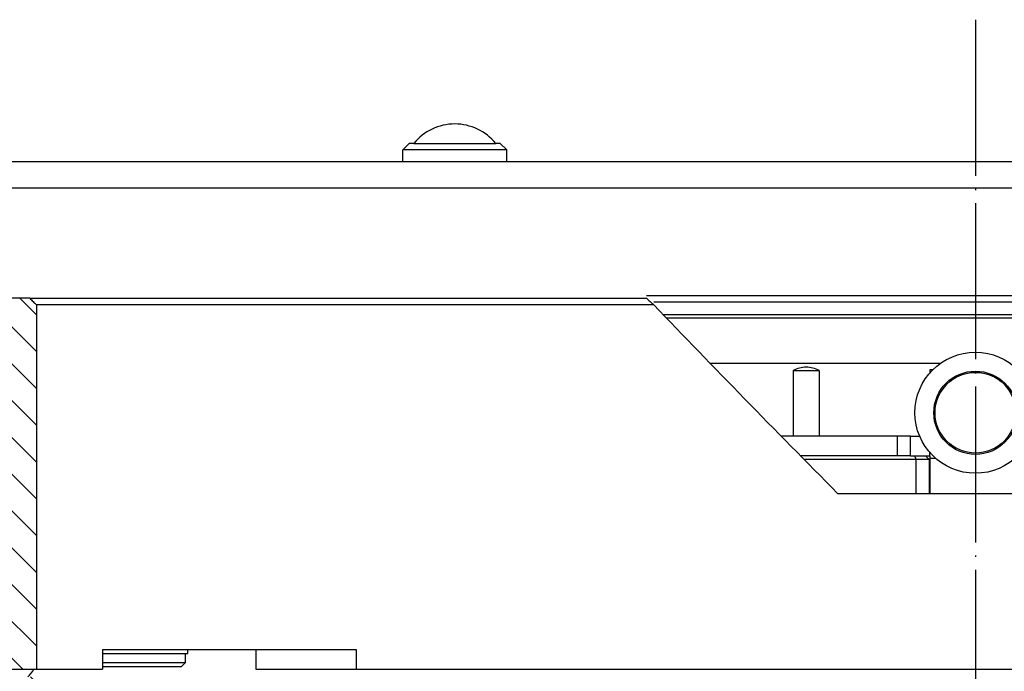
# Model space of a CAD drawing. Extents: x -1765 to 4890, y -3431 to 1272.
# Tile 134 of 189: x 3083 to 3159, y -2490 to -2440. Entities that reach past the tile are written whole.
import ezdxf

# ---------------------------------------------------------------- set-up
doc = ezdxf.new("R2010")
doc.units = 0
doc.linetypes.add('DASHED', pattern=[15, 7, -8])
doc.linetypes.add('DOT_CENTER', pattern=[14, 12, -1, 0, -1])
doc.layers.get('0').update_dxf_attribs({"linetype": 'CONTINUOUS'})
doc.layers.add('1', color=7, linetype='CONTINUOUS')

# ---------------------------------------------------------------- blocks, each defined once
blk = doc.blocks.new('PROBECARD_STIFFENER_1', base_point=(3004.515, -2504.251))
at = {"layer": '1', "color": 1, "linetype": 'DOT_CENTER'}
blk.add_line((3156.915, -2439.834), (3156.915, -2527.726), dxfattribs=at)
blk = doc.blocks.new('PROBE_CARD_STIFFENER_E4155', base_point=(3004.515, -2504.251))
blk.add_blockref('PROBECARD_STIFFENER_1', (3004.515, -2504.251))
blk = doc.blocks.new('PROBE_CARD_STIFFNER_AS4155', base_point=(3004.515, -2493.251))
blk.add_blockref('PROBE_CARD_STIFFENER_E4155', (3004.515, -2504.251))
blk = doc.blocks.new('PROBE_CARD_ASSY', base_point=(3004.515, -2490.251))
blk.add_blockref('PROBE_CARD_STIFFNER_AS4155', (3004.515, -2493.251))
blk = doc.blocks.new('BUSHING_E7018-21752_2', base_point=(3153.415, -2475.151))
at = {"color": 7, "linetype": 'DASHED'}
for p, q in [((3153.415, -2475.151), (3153.415, -2476.251)), ((3160.415, -2475.151), (3160.415, -2476.251))]:
    blk.add_line(p, q, dxfattribs=at)
blk = doc.blocks.new('GROOVED_PIN_2X8_3', base_point=(3143.498, -2471.851))
at = {"color": 7, "linetype": 'DASHED'}
for p, q in [((3144.598, -2471.851), (3143.498, -2471.851)), ((3145.698, -2471.851), (3144.598, -2471.851))]:
    blk.add_line(p, q, dxfattribs=at)
blk = doc.blocks.new('GROOVED_PIN_2X8_1_4', base_point=(3168.132, -2471.851))
at = {"color": 7, "linetype": 'DASHED'}
for p, q in [((3168.454, -2471.851), (3168.132, -2471.851)), ((3170.332, -2471.851), (3168.454, -2471.851))]:
    blk.add_line(p, q, dxfattribs=at)
blk = doc.blocks.new('PIN_GROOVED_2X8_SET', base_point=(3143.498, -2471.851))
for name, p in [('GROOVED_PIN_2X8_3', (3143.498, -2471.851)), ('GROOVED_PIN_2X8_1_4', (3168.132, -2471.851))]:
    blk.add_blockref(name, p)
blk = doc.blocks.new('BEARING_HK0509_2', base_point=(3089.848, -2488.251))
at = {"color": 7, "linetype": 'CONTINUOUS'}
for p, q in [((3096.421, -2488.551), (3096.421, -2488.251)), ((3089.848, -2488.551), (3094.421, -2488.551)), ((3094.421, -2488.551), (3096.221, -2488.551)), ((3096.221, -2488.551), (3096.421, -2488.551))]:
    blk.add_line(p, q, dxfattribs=at)
blk = doc.blocks.new('E2812-23753', base_point=(3089.848, -2488.551))
at = {"color": 7, "linetype": 'DASHED'}
for p, q in [((3089.848, -2488.551), (3094.421, -2488.551)), ((3094.421, -2488.551), (3096.221, -2488.551))]:
    blk.add_line(p, q, dxfattribs=at)
at = {"color": 7, "linetype": 'CONTINUOUS'}
for p, q in [((3096.221, -2489.251), (3096.221, -2488.551)), ((3089.848, -2489.251), (3096.221, -2489.251)), ((3089.848, -2489.551), (3095.921, -2489.551)), ((3095.921, -2489.551), (3096.221, -2489.251))]:
    blk.add_line(p, q, dxfattribs=at)
blk = doc.blocks.new('BEARING_SET2__1066', base_point=(3089.848, -2488.251))
for name, p in [('BEARING_HK0509_2', (3089.848, -2488.251)), ('E2812-23753', (3089.848, -2488.551))]:
    blk.add_blockref(name, p)
blk = doc.blocks.new('RETAINING_RING_0510-121067', base_point=(3152.265, -2465.401))
at = {"color": 7, "linetype": 'CONTINUOUS'}
blk.add_circle((3156.915, -2470.051), 4.65, dxfattribs=at)
blk = doc.blocks.new('BEARING_SHAFT_E7018-23752', base_point=(3153.415, -2466.751))
at = {"color": 7, "linetype": 'CONTINUOUS'}
for p, q in [((3153.639, -2466.751), (3153.415, -2466.751)), ((3153.415, -2466.751), (3153.415, -2466.99)), ((3160.415, -2466.751), (3160.191, -2466.751)), ((3160.415, -2466.99), (3160.415, -2466.751)), ((3153.415, -2473.351), (3153.415, -2473.113)), ((3160.415, -2473.351), (3160.415, -2473.113)), ((3153.415, -2473.351), (3153.415, -2473.551)), ((3153.415, -2473.551), (3153.853, -2473.551)), ((3153.415, -2473.551), (3153.415, -2473.651)), ((3153.415, -2473.651), (3153.415, -2475.151)), ((3159.976, -2473.551), (3160.415, -2473.551)), ((3160.415, -2473.551), (3160.415, -2473.351)), ((3160.415, -2473.551), (3160.415, -2473.651)), ((3160.415, -2473.651), (3160.415, -2475.151)), ((3153.415, -2475.151), (3153.415, -2476.251)), ((3160.415, -2475.151), (3160.415, -2476.251))]:
    blk.add_line(p, q, dxfattribs=at)
for radius in [3.2, 3.1]:
    blk.add_circle((3156.915, -2470.051), radius, dxfattribs=at)
blk = doc.blocks.new('BEARING_SHAFT_ASSY_2', base_point=(3152.265, -2465.401))
for name, p in [('RETAINING_RING_0510-121067', (3152.265, -2465.401)), ('BEARING_SHAFT_E7018-23752', (3153.415, -2466.751))]:
    blk.add_blockref(name, p)
blk = doc.blocks.new('BEARING_SET', base_point=(3152.265, -2465.401))
blk.add_blockref('BEARING_SHAFT_ASSY_2', (3152.265, -2465.401))
blk = doc.blocks.new('SPRING_PLUNGER_GN615_3KN_2', base_point=(3080.504, -2489.751))
at = {"color": 7, "linetype": 'DASHED'}
for p, q in [((3080.504, -2489.751), (3081.423, -2489.751)), ((3081.423, -2489.751), (3084.586, -2489.751)), ((3084.586, -2489.751), (3084.78, -2489.751)), ((3084.78, -2489.751), (3085.504, -2489.751))]:
    blk.add_line(p, q, dxfattribs=at)
at = {"color": 7, "linetype": 'CONTINUOUS'}
for start, end in [(-154.62307, -129.51773), (-50.48227, -25.37693)]:
    blk.add_arc((3083.004, -2489.001), 1.75, start, end, dxfattribs=at)
blk = doc.blocks.new('LOCK_RING_E7018-22553', base_point=(3072.514, -2461.251))
at = {"linetype": 'CONTINUOUS'}
h = blk.add_hatch(dxfattribs=at)
h.set_pattern_fill('USER', color=4, scale=2, angle=135, pattern_type=0)
h.set_pattern_definition([(135, (0, 0), (-1.4142136, -1.4142136), [])])
edge = h.paths.add_edge_path()
edge.add_line((3082.73, -2465.179), (3082.73, -2474.375))
edge.add_spline(control_points=[(3082.73, -2474.375), (3081.027, -2474.325), (3077.622, -2474.232), (3074.217, -2474.15), (3072.514, -2474.111)], knot_values=[0, 0, 0, 0, 5.109455, 10.218745, 10.218745, 10.218745, 10.218745], degree=3, periodic=0)
edge.add_line((3072.514, -2474.111), (3072.514, -2476.051))
edge.add_line((3072.514, -2476.051), (3074.246, -2476.051))
edge.add_line((3074.246, -2476.051), (3082.73, -2476.051))
edge.add_line((3082.73, -2476.051), (3082.73, -2485.251))
edge.add_line((3082.73, -2485.251), (3074.246, -2485.251))
edge.add_line((3074.246, -2485.251), (3072.514, -2485.251))
edge.add_line((3072.514, -2485.251), (3072.514, -2489.751))
edge.add_line((3072.514, -2489.751), (3080.504, -2489.751))
edge.add_line((3080.504, -2489.751), (3081.423, -2489.751))
edge.add_line((3081.423, -2489.751), (3084.586, -2489.751))
edge.add_line((3084.586, -2489.751), (3084.78, -2489.751))
edge.add_line((3084.78, -2489.751), (3084.78, -2461.751))
edge.add_spline(control_points=[(3084.78, -2461.751), (3084.695, -2461.668), (3084.524, -2461.501), (3084.353, -2461.335), (3084.267, -2461.251)], knot_values=[0, 0, 0, 0, 0.358121, 0.716243, 0.716243, 0.716243, 0.716243], degree=3, periodic=0)
edge.add_line((3084.267, -2461.251), (3073.024, -2461.251))
edge.add_spline(control_points=[(3073.024, -2461.251), (3072.939, -2461.335), (3072.769, -2461.501), (3072.599, -2461.668), (3072.514, -2461.751)], knot_values=[0, 0, 0, 0, 0.35694, 0.71388, 0.71388, 0.71388, 0.71388], degree=3, periodic=0)
edge.add_line((3072.514, -2461.751), (3072.514, -2464.915))
edge.add_spline(control_points=[(3072.514, -2464.915), (3074.217, -2464.954), (3077.622, -2465.036), (3081.027, -2465.129), (3082.73, -2465.179)], knot_values=[0, 0, 0, 0, 5.109374, 10.218745, 10.218745, 10.218745, 10.218745], degree=3, periodic=0)
at = {"color": 7, "linetype": 'CONTINUOUS'}
for p, q in [((3084.267, -2461.251), (3073.024, -2461.251)), ((3146.327, -2476.251), (3188.189, -2476.251)), ((3101.635, -2488.251), (3101.635, -2489.751))]:
    blk.add_line(p, q, dxfattribs=at)
at = {"color": 4, "linetype": 'CONTINUOUS'}
for p, q in [((3084.267, -2461.251), (3131.64, -2461.251)), ((3132.199, -2461.751), (3084.78, -2461.751)), ((3084.78, -2461.751), (3084.78, -2489.751)), ((3089.848, -2488.251), (3089.848, -2489.751)), ((3089.848, -2488.251), (3101.635, -2488.251)), ((3101.635, -2488.251), (3109.348, -2488.251)), ((3109.348, -2488.251), (3109.348, -2489.751)), ((3081.423, -2489.751), (3084.586, -2489.751)), ((3084.586, -2489.751), (3084.78, -2489.751)), ((3084.78, -2489.751), (3085.504, -2489.751)), ((3085.504, -2489.751), (3089.848, -2489.751)), ((3101.635, -2489.751), (3109.348, -2489.751)), ((3109.348, -2489.751), (3188.189, -2489.751))]:
    blk.add_line(p, q, dxfattribs=at)
at = {"color": 7, "linetype": 'CONTINUOUS'}
for points, knots in [([(3084.267, -2461.251), (3084.352, -2461.334), (3084.438, -2461.418), (3084.524, -2461.501), (3084.609, -2461.585), (3084.695, -2461.668), (3084.78, -2461.751)], [0, 0, 0, 0, 0.3581214, 0.3581214, 0.3581214, 0.7162428, 0.7162428, 0.7162428, 0.7162428]), ([(3131.64, -2461.251), (3131.733, -2461.334), (3131.826, -2461.418), (3131.92, -2461.501), (3132.013, -2461.585), (3132.106, -2461.668), (3132.199, -2461.751)], [0, 0, 0, 0, 0.3749555, 0.3749555, 0.3749555, 0.7497628, 0.7497628, 0.7497628, 0.7497628])]:
    blk.add_open_spline(points, degree=3, knots=knots, dxfattribs=at)
blk.add_open_spline([(3146.327, -2476.251), (3141.515, -2471.389), (3136.782, -2466.532), (3132.199, -2461.751)], degree=3, dxfattribs=at)
blk = doc.blocks.new('LOCK_RING_ASSY_1', base_point=(3072.514, -2461.251))
for name, p in [('LOCK_RING_E7018-22553', (3072.514, -2461.251)), ('BEARING_SET', (3152.265, -2465.401)), ('BEARING_SET2__1066', (3089.848, -2488.251)), ('SPRING_PLUNGER_GN615_3KN_2', (3080.504, -2489.751))]:
    blk.add_blockref(name, p)
blk = doc.blocks.new('DOWEL_PIN_2X12_1480-077_22', base_point=(3142.915, -2466.551))
at = {"color": 7, "linetype": 'CONTINUOUS'}
for p, q in [((3142.915, -2466.801), (3143.656, -2466.801)), ((3142.915, -2466.801), (3142.915, -2471.851)), ((3143.656, -2466.801), (3144.915, -2466.801)), ((3144.915, -2466.801), (3144.915, -2471.851))]:
    blk.add_line(p, q, dxfattribs=at)
for start, end in [(90, 118.07249), (61.92751, 90)]:
    blk.add_arc((3143.915, -2468.676), 2.125, start, end, dxfattribs=at)
blk = doc.blocks.new('PIN_DOWEL_2X12_SET', base_point=(3047.445, -2466.551))
blk.add_blockref('DOWEL_PIN_2X12_1480-077_22', (3142.915, -2466.551))
blk = doc.blocks.new('CAP_6960-0016', base_point=(3113.765, -2447.851))
at = {"color": 7, "linetype": 'DASHED'}
for p, q in [((3113.765, -2449.351), (3115.395, -2449.351)), ((3115.395, -2449.351), (3116.915, -2449.351)), ((3116.915, -2449.351), (3118.435, -2449.351)), ((3118.435, -2449.351), (3120.025, -2449.351)), ((3120.025, -2449.351), (3120.065, -2449.351))]:
    blk.add_line(p, q, dxfattribs=at)
at = {"color": 7, "linetype": 'CONTINUOUS'}
for start, end in [(90, 140.92669), (39.07331, 90)]:
    blk.add_arc((3116.915, -2451.909), 4.057, start, end, dxfattribs=at)
blk = doc.blocks.new('CAP_SET', base_point=(3113.765, -2447.851))
blk.add_blockref('CAP_6960-0016', (3113.765, -2447.851))
blk = doc.blocks.new('GUIDE_PIN_E7018-26152', base_point=(3112.915, -2449.351))
at = {"color": 7, "linetype": 'CONTINUOUS'}
for p, q in [((3113.415, -2449.351), (3112.915, -2449.851)), ((3116.915, -2449.851), (3112.915, -2449.851)), ((3112.915, -2450.751), (3112.915, -2449.851)), ((3113.765, -2449.351), (3113.415, -2449.351)), ((3113.765, -2449.351), (3115.395, -2449.351)), ((3115.395, -2449.351), (3116.915, -2449.351)), ((3116.915, -2449.351), (3118.435, -2449.351)), ((3120.915, -2449.851), (3116.915, -2449.851)), ((3118.435, -2449.351), (3120.025, -2449.351)), ((3120.025, -2449.351), (3120.065, -2449.351)), ((3120.415, -2449.351), (3120.065, -2449.351)), ((3120.415, -2449.351), (3120.915, -2449.851)), ((3120.915, -2450.751), (3120.915, -2449.851))]:
    blk.add_line(p, q, dxfattribs=at)
blk = doc.blocks.new('INSULATOR_RING_E7018-25452', base_point=(3012.858, -2471.851))
at = {"color": 7, "linetype": 'DASHED'}
for p, q in [((3143.498, -2471.851), (3141.993, -2471.851)), ((3143.598, -2471.851), (3143.498, -2471.851)), ((3144.598, -2471.851), (3143.598, -2471.851)), ((3145.598, -2471.851), (3144.598, -2471.851)), ((3145.698, -2471.851), (3145.598, -2471.851)), ((3148.645, -2471.851), (3145.698, -2471.851)), ((3150.917, -2471.851), (3148.645, -2471.851)), ((3151.915, -2471.851), (3150.917, -2471.851)), ((3153.415, -2473.351), (3153.415, -2473.113)), ((3143.548, -2473.351), (3143.466, -2473.351)), ((3145.598, -2473.351), (3143.548, -2473.351)), ((3145.648, -2473.351), (3145.598, -2473.351)), ((3148.626, -2473.351), (3145.648, -2473.351)), ((3148.627, -2473.351), (3148.626, -2473.351)), ((3148.645, -2473.351), (3148.627, -2473.351)), ((3150.917, -2473.351), (3148.645, -2473.351)), ((3151.915, -2473.351), (3150.917, -2473.351)), ((3151.915, -2473.351), (3152.231, -2473.351)), ((3152.231, -2473.351), (3153.065, -2473.351))]:
    blk.add_line(p, q, dxfattribs=at)
at = {"color": 7, "linetype": 'CONTINUOUS'}
for p, q in [((3151.915, -2471.851), (3152.627, -2471.851)), ((3153.065, -2473.351), (3153.415, -2473.351))]:
    blk.add_line(p, q, dxfattribs=at)
blk = doc.blocks.new('INSULATOR_SEGMENT_E70153_3', base_point=(3141.993, -2471.851))
at = {"color": 7, "linetype": 'CONTINUOUS'}
for p, q in [((3143.498, -2471.851), (3141.993, -2471.851)), ((3143.598, -2471.851), (3143.498, -2471.851)), ((3144.598, -2471.851), (3143.598, -2471.851)), ((3145.598, -2471.851), (3144.598, -2471.851)), ((3145.698, -2471.851), (3145.598, -2471.851)), ((3148.644, -2471.851), (3145.698, -2471.851)), ((3148.645, -2471.851), (3148.644, -2471.851)), ((3150.917, -2471.851), (3148.645, -2471.851)), ((3150.917, -2473.351), (3150.917, -2471.851)), ((3151.915, -2471.851), (3150.917, -2471.851)), ((3151.915, -2473.351), (3151.915, -2471.851)), ((3145.598, -2473.351), (3143.548, -2473.351)), ((3148.626, -2473.351), (3145.648, -2473.351)), ((3148.644, -2473.351), (3148.627, -2473.351))]:
    blk.add_line(p, q, dxfattribs=at)
at = {"color": 6, "linetype": 'CONTINUOUS'}
for p, q in [((3143.548, -2473.351), (3143.466, -2473.351)), ((3145.648, -2473.351), (3145.598, -2473.351)), ((3148.627, -2473.351), (3148.626, -2473.351)), ((3148.645, -2473.351), (3148.644, -2473.351)), ((3150.917, -2473.351), (3148.645, -2473.351))]:
    blk.add_line(p, q, dxfattribs=at)
at = {"color": 7, "linetype": 'DASHED'}
blk.add_line((3151.915, -2473.351), (3150.917, -2473.351), dxfattribs=at)
blk = doc.blocks.new('INSULATOR_SET', base_point=(3067.933, -2471.851))
blk.add_blockref('INSULATOR_SEGMENT_E70153_3', (3141.993, -2471.851))
blk = doc.blocks.new('COMMON_PARTS_SET', base_point=(3011.715, -2447.851))
for name, p in [('CAP_SET', (3113.765, -2447.851)), ('GUIDE_PIN_E7018-26152', (3112.915, -2449.351)), ('INSULATOR_RING_E7018-25452', (3012.858, -2471.851)), ('INSULATOR_SET', (3067.933, -2471.851))]:
    blk.add_blockref(name, p)
blk = doc.blocks.new('BASE_RING_AUTO', base_point=(2995.915, -2473.351))
at = {"linetype": 'CONTINUOUS'}
h = blk.add_hatch(dxfattribs=at)
h.set_pattern_fill('USER', color=4, scale=1.5, angle=135, pattern_type=0)
h.set_pattern_definition([(135, (0, 0), (-1.0606602, -1.0606602), [])])
edge = h.paths.add_edge_path()
edge.add_line((3068.914, -2473.351), (3068.239, -2473.351))
edge.add_spline(control_points=[(3068.239, -2473.351), (3068.188, -2473.401), (3068.086, -2473.501), (3067.984, -2473.601), (3067.933, -2473.651)], knot_values=[0, 0, 0, 0, 0.213956, 0.427912, 0.427912, 0.427912, 0.427912], degree=3, periodic=0)
edge.add_line((3067.933, -2473.651), (3067.933, -2503.051))
edge.add_spline(control_points=[(3067.933, -2503.051), (3067.984, -2503.101), (3068.086, -2503.201), (3068.188, -2503.301), (3068.239, -2503.351)], knot_values=[0, 0, 0, 0, 0.213956, 0.427912, 0.427912, 0.427912, 0.427912], degree=3, periodic=0)
edge.add_line((3068.239, -2503.351), (3070.681, -2503.351))
edge.add_spline(control_points=[(3070.681, -2503.351), (3070.732, -2503.301), (3070.834, -2503.201), (3070.936, -2503.101), (3070.986, -2503.051)], knot_values=[0, 0, 0, 0, 0.214074, 0.428148, 0.428148, 0.428148, 0.428148], degree=3, periodic=0)
edge.add_line((3070.986, -2503.051), (3070.986, -2494.351))
edge.add_line((3070.986, -2494.351), (3084.472, -2494.351))
edge.add_spline(control_points=[(3084.472, -2494.351), (3084.524, -2494.301), (3084.626, -2494.201), (3084.729, -2494.101), (3084.78, -2494.051)], knot_values=[0, 0, 0, 0, 0.214881, 0.429761, 0.429761, 0.429761, 0.429761], degree=3, periodic=0)
edge.add_line((3084.78, -2494.051), (3084.78, -2490.651))
edge.add_spline(control_points=[(3084.78, -2490.651), (3084.729, -2490.601), (3084.626, -2490.501), (3084.524, -2490.401), (3084.472, -2490.351)], knot_values=[0, 0, 0, 0, 0.214881, 0.429761, 0.429761, 0.429761, 0.429761], degree=3, periodic=0)
edge.add_line((3084.472, -2490.351), (3072.005, -2490.351))
edge.add_line((3072.005, -2490.351), (3072.005, -2473.651))
edge.add_spline(control_points=[(3072.005, -2473.651), (3071.954, -2473.601), (3071.852, -2473.501), (3071.75, -2473.401), (3071.699, -2473.351)], knot_values=[0, 0, 0, 0, 0.214121, 0.428241, 0.428241, 0.428241, 0.428241], degree=3, periodic=0)
edge.add_line((3071.699, -2473.351), (3069.446, -2473.351))
edge.add_line((3069.446, -2473.351), (3068.914, -2473.351))
at = {"color": 4, "linetype": 'DASHED'}
for p, q in [((3143.548, -2473.351), (3143.466, -2473.351)), ((3145.598, -2473.351), (3143.548, -2473.351)), ((3145.648, -2473.351), (3145.598, -2473.351)), ((3148.627, -2473.351), (3145.648, -2473.351)), ((3148.644, -2473.351), (3148.627, -2473.351)), ((3148.645, -2473.351), (3148.644, -2473.351)), ((3150.917, -2473.351), (3148.645, -2473.351)), ((3153.065, -2473.351), (3153.415, -2473.351)), ((3153.415, -2473.651), (3153.415, -2475.151)), ((3153.415, -2475.151), (3153.415, -2476.251))]:
    blk.add_line(p, q, dxfattribs=at)
at = {"color": 4, "linetype": 'CONTINUOUS'}
for p, q in [((3152.366, -2473.651), (3143.761, -2473.651)), ((3151.915, -2473.351), (3150.917, -2473.351)), ((3151.915, -2473.351), (3152.231, -2473.351)), ((3152.231, -2473.351), (3153.065, -2473.351)), ((3153.365, -2473.651), (3152.366, -2473.651)), ((3152.366, -2476.251), (3152.366, -2473.651)), ((3153.065, -2473.351), (3153.365, -2473.651)), ((3153.365, -2473.651), (3153.365, -2476.251)), ((3153.415, -2473.651), (3153.365, -2473.651))]:
    blk.add_line(p, q, dxfattribs=at)
blk.add_open_spline([(3152.366, -2473.651), (3152.343, -2473.601), (3152.321, -2473.551), (3152.298, -2473.501), (3152.276, -2473.451), (3152.254, -2473.401), (3152.231, -2473.351)], degree=3, knots=[0, 0, 0, 0, 0.1644442, 0.1644442, 0.1644442, 0.3289173, 0.3289173, 0.3289173, 0.3289173], dxfattribs=at)
blk = doc.blocks.new('BASE_RING_AUTO_E7018-22551', base_point=(2995.915, -2473.351))
blk.add_blockref('BASE_RING_AUTO', (2995.915, -2473.351))
blk = doc.blocks.new('BASE_RING_AUTO_ASSY_E72551', base_point=(2995.915, -2447.851))
for name, p in [('COMMON_PARTS_SET', (3011.715, -2447.851)), ('LOCK_RING_ASSY_1', (3072.514, -2461.251)), ('PIN_DOWEL_2X12_SET', (3047.445, -2466.551)), ('PIN_GROOVED_2X8_SET', (3143.498, -2471.851)), ('BASE_RING_AUTO_E7018-22551', (2995.915, -2473.351)), ('BUSHING_E7018-21752_2', (3153.415, -2475.151))]:
    blk.add_blockref(name, p)
blk = doc.blocks.new('LOAD_BO_LARGE', base_point=(2942.285, -2462.701))
at = {"color": 7, "linetype": 'CONTINUOUS'}
for p, q in [((3133.159, -2462.751), (3148.628, -2462.751)), ((3148.628, -2462.751), (3153.665, -2462.751)), ((3153.665, -2462.751), (3156.915, -2462.751)), ((3156.915, -2462.751), (3160.165, -2462.751)), ((3136.535, -2466.251), (3154.235, -2466.251))]:
    blk.add_line(p, q, dxfattribs=at)
blk = doc.blocks.new('STIFFENER_LARGE_E7018-4160', base_point=(2920.115, -2450.751))
at = {"color": 7, "linetype": 'CONTINUOUS'}
for p, q in [((3164.915, -2450.751), (3080.813, -2450.751)), ((3082.514, -2452.751), (3166.418, -2452.751)), ((3132.919, -2462.501), (3156.915, -2462.501)), ((3156.915, -2462.501), (3192.429, -2462.501))]:
    blk.add_line(p, q, dxfattribs=at)
at = {"color": 7, "linetype": 'DASHED'}
for p, q in [((3133.159, -2462.751), (3148.628, -2462.751)), ((3148.628, -2462.751), (3153.665, -2462.751)), ((3153.665, -2462.751), (3156.915, -2462.751)), ((3156.915, -2462.751), (3160.165, -2462.751))]:
    blk.add_line(p, q, dxfattribs=at)
blk = doc.blocks.new('STIFFENER_ASSY_LARGE_E4160', base_point=(2906.615, -2447.951))
blk.add_blockref('STIFFENER_LARGE_E7018-4160', (2920.115, -2450.751))
blk = doc.blocks.new('LOAD_BO_ASSY_LARGE', base_point=(2906.615, -2447.951))
for name, p in [('STIFFENER_ASSY_LARGE_E4160', (2906.615, -2447.951)), ('LOAD_BO_LARGE', (2942.285, -2462.701))]:
    blk.add_blockref(name, p)
blk = doc.blocks.new('WPIF_12INCH', base_point=(2906.615, -2447.851))
for name, p in [('PROBE_CARD_ASSY', (3004.515, -2490.251)), ('LOAD_BO_ASSY_LARGE', (2906.615, -2447.951)), ('BASE_RING_AUTO_ASSY_E72551', (2995.915, -2447.851))]:
    blk.add_blockref(name, p)
blk = doc.blocks.new('B-B', base_point=(3030.161, -2455.88))
at = {"layer": '1', "color": 4, "linetype": 'CONTINUOUS'}
for p, q in [((3191.093, -2461.051), (3131.64, -2461.051)), ((3190.436, -2461.551), (3132.199, -2461.551))]:
    blk.add_line(p, q, dxfattribs=at)
blk.add_blockref('WPIF_12INCH', (2906.615, -2447.851))
blk = doc.blocks.new('1', base_point=(2845.413, -2487.084))
blk.add_blockref('B-B', (3030.161, -2455.88))
blk = doc.blocks.new('E7018-90050', base_point=(2906.615, -2573.992))
at = {"layer": '1'}
blk.add_blockref('1', (2845.413, -2487.084), dxfattribs=at)

msp = doc.modelspace()

# ---------------------------------------------------------------- block references
msp.add_blockref('E7018-90050', (2906.615, -2573.992))

doc.saveas('drawing.dxf')
